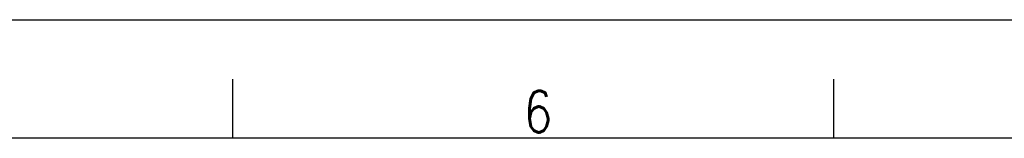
# Model space of a CAD drawing. Extents: x 0 to 594, y 0 to 420.
# Tile 18 of 20: x 261 to 344, y 410 to 420. Entities that reach past the tile are written whole.
import ezdxf

# ---------------------------------------------------------------- set-up
doc = ezdxf.new("R2010")
doc.units = 0
doc.header["$LTSCALE"] = 32.67
doc.layers.get('0').update_dxf_attribs({"linetype": 'CONTINUOUS'})
doc.styles.get("Standard").update_dxf_attribs({"font": 'SIMPLEX.SHX', "width": 0.8})

msp = doc.modelspace()

# ---------------------------------------------------------------- linework, layer by layer
at = {"color": 7}
for p, q in [((0, 420), (594, 420)), ((279, 415), (279, 410)), ((329.8, 415), (329.8, 410)), ((584, 410), (25, 410))]:
    msp.add_line(p, q, dxfattribs=at)

# ---------------------------------------------------------------- texts
at = {"color": 8, "insert": (303.632, 414), "char_height": 3.5, "width": 2.8, "attachment_point": 1}
msp.add_mtext('6', dxfattribs=at)

doc.saveas('drawing.dxf')
